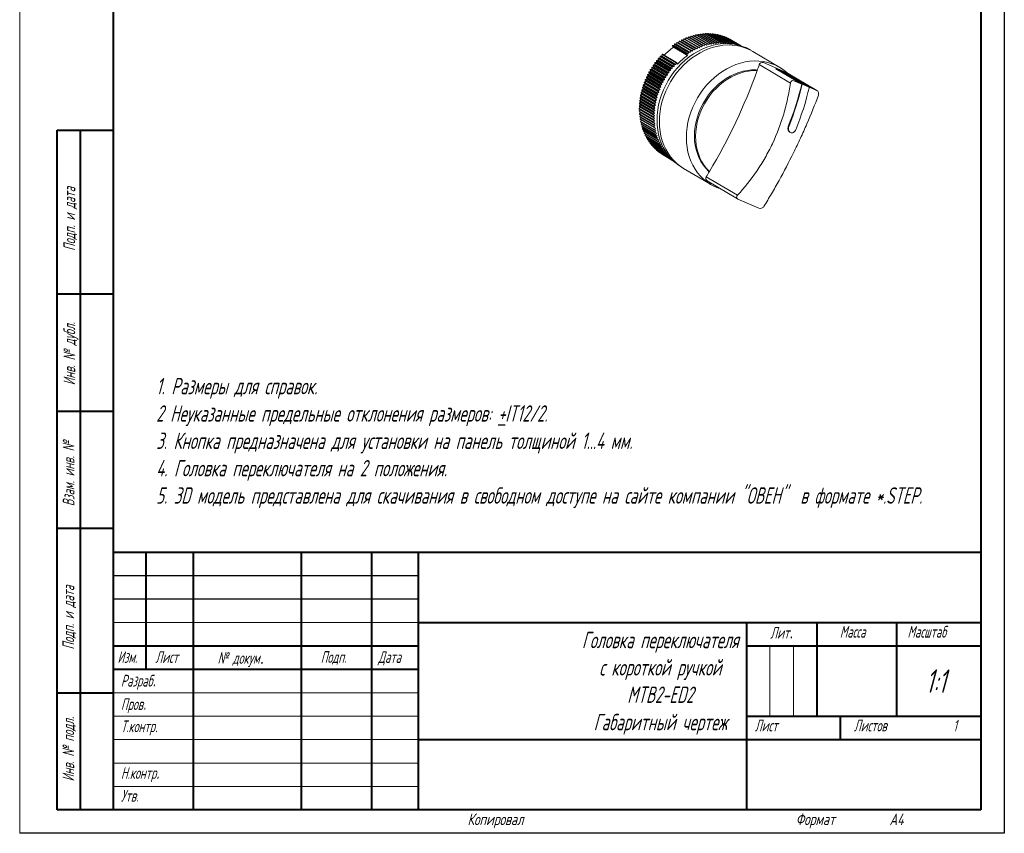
# Model space of a CAD drawing. Header units: millimetres. Extents: x 2381 to 2591, y 1129 to 1426.
# Tile 1 of 2: x 2381 to 2591, y 1129 to 1302. Entities that reach past the tile are written whole.
import ezdxf

# ---------------------------------------------------------------- set-up
doc = ezdxf.new("R2010")
doc.units = ezdxf.units.MM
for name, color, linetype, lineweight in [('main', 5, 'Continuous', 50), ('text', 7, 'Continuous', 25), ('ФОРМАТ', 7, 'Continuous', 25), ('ФОРМАТ @ 1', 7, 'Continuous', 25)]:
    doc.layers.add(name, color=color, linetype=linetype, lineweight=lineweight)
doc.styles.add('GOST', font='Gost.shx', dxfattribs={"width": 0.8, "oblique": 15, "height": 3.5})

msp = doc.modelspace()

# ---------------------------------------------------------------- linework, layer by layer
at = {"layer": 'main', "lineweight": 20}
for p, q in [((2521.93, 1297.96), (2521.79, 1297.64)), ((2524.93, 1296.18), (2521.93, 1297.96)), ((2525.02, 1296.22), (2522.02, 1298)), ((2522.28, 1297.88), (2522.02, 1298)), ((2522.43, 1298.2), (2522.28, 1297.88)), ((2525.28, 1296.11), (2522.28, 1297.88)), ((2525.43, 1296.42), (2522.43, 1298.2)), ((2525.52, 1296.46), (2522.52, 1298.24)), ((2522.77, 1298.11), (2522.52, 1298.24)), ((2522.94, 1298.42), (2522.77, 1298.11)), ((2525.77, 1296.33), (2522.77, 1298.11)), ((2525.94, 1296.64), (2522.94, 1298.42)), ((2526.03, 1296.67), (2523.03, 1298.45)), ((2523.27, 1298.31), (2523.03, 1298.45)), ((2523.45, 1298.61), (2523.27, 1298.31)), ((2526.27, 1296.53), (2523.27, 1298.31)), ((2526.45, 1296.83), (2523.45, 1298.61)), ((2526.54, 1296.87), (2523.54, 1298.64)), ((2523.96, 1298.78), (2523.78, 1298.5)), ((2526.96, 1297.01), (2523.96, 1298.78)), ((2527.05, 1297.03), (2524.05, 1298.81)), ((2524.48, 1298.94), (2524.29, 1298.67)), ((2527.48, 1297.16), (2524.48, 1298.94)), ((2527.56, 1297.18), (2524.56, 1298.96)), ((2524.99, 1299.06), (2524.81, 1298.81)), ((2524.99, 1299.06), (2527.99, 1297.29)), ((2528.08, 1297.3), (2525.08, 1299.08)), ((2525.51, 1299.17), (2525.33, 1298.94)), ((2525.51, 1299.17), (2528.51, 1297.39)), ((2528.6, 1297.41), (2525.6, 1299.18)), ((2526.03, 1299.25), (2525.85, 1299.03)), ((2529.03, 1297.47), (2526.03, 1299.25)), ((2529.11, 1297.48), (2526.11, 1299.26)), ((2526.54, 1299.3), (2526.37, 1299.11)), ((2529.54, 1297.53), (2526.54, 1299.3)), ((2529.63, 1297.53), (2526.63, 1299.31)), ((2527.05, 1299.34), (2526.88, 1299.16)), ((2530.05, 1297.56), (2527.05, 1299.34)), ((2530.14, 1297.56), (2527.14, 1299.34)), ((2527.56, 1299.35), (2527.4, 1299.19)), ((2530.56, 1297.57), (2527.56, 1299.35)), ((2530.65, 1297.57), (2527.65, 1299.35)), ((2528.07, 1299.33), (2527.91, 1299.19)), ((2531.07, 1297.55), (2528.07, 1299.33)), ((2531.16, 1297.55), (2528.16, 1299.33)), ((2528.57, 1299.29), (2528.42, 1299.17)), ((2531.57, 1297.52), (2528.57, 1299.29)), ((2531.66, 1297.51), (2528.66, 1299.28)), ((2529.07, 1299.23), (2528.93, 1299.12)), ((2532.07, 1297.45), (2529.07, 1299.23)), ((2532.15, 1297.44), (2529.15, 1299.22)), ((2529.56, 1299.14), (2529.43, 1299.05)), ((2532.56, 1297.37), (2529.56, 1299.14)), ((2532.64, 1297.35), (2529.64, 1299.13)), ((2530.04, 1299.03), (2529.92, 1298.96)), ((2533.04, 1297.26), (2530.04, 1299.03)), ((2533.12, 1297.24), (2530.12, 1299.01)), ((2530.51, 1298.9), (2530.41, 1298.84)), ((2533.51, 1297.12), (2530.51, 1298.9)), ((2533.59, 1297.1), (2530.59, 1298.88)), ((2530.97, 1298.75), (2530.89, 1298.7)), ((2533.97, 1296.97), (2530.97, 1298.75)), ((2534.05, 1296.94), (2531.05, 1298.72)), ((2531.43, 1298.57), (2531.36, 1298.53)), ((2534.35, 1296.84), (2531.43, 1298.57)), ((2534.38, 1296.83), (2531.5, 1298.53)), ((2531.87, 1298.37), (2531.82, 1298.34)), ((2534.55, 1296.78), (2531.87, 1298.37)), ((2534.57, 1296.77), (2531.94, 1298.33)), ((2532.3, 1298.14), (2532.28, 1298.13)), ((2534.66, 1296.74), (2532.3, 1298.14)), ((2534.67, 1296.74), (2532.37, 1298.1)), ((2534.67, 1296.74), (2532.72, 1297.9)), ((2532.72, 1297.9), (2532.72, 1297.9)), ((2523, 1295.01), (2520, 1296.79)), ((2520.22, 1296.42), (2520, 1296.79)), ((2523.08, 1295.07), (2520.08, 1296.84)), ((2520.36, 1296.78), (2520.08, 1296.84)), ((2520.22, 1296.42), (2523.22, 1294.64)), ((2520.47, 1297.11), (2520.36, 1296.78)), ((2523.36, 1295), (2520.36, 1296.78)), ((2523.47, 1295.33), (2520.47, 1297.11)), ((2523.55, 1295.39), (2520.55, 1297.16)), ((2520.83, 1297.09), (2520.55, 1297.16)), ((2520.95, 1297.41), (2520.83, 1297.09)), ((2523.83, 1295.31), (2520.83, 1297.09)), ((2523.95, 1295.64), (2520.95, 1297.41)), ((2524.03, 1295.68), (2521.03, 1297.46)), ((2521.31, 1297.37), (2521.03, 1297.46)), ((2521.44, 1297.7), (2521.31, 1297.37)), ((2524.31, 1295.6), (2521.31, 1297.37)), ((2524.44, 1295.92), (2521.44, 1297.7)), ((2524.52, 1295.96), (2521.52, 1297.74)), ((2521.79, 1297.64), (2521.52, 1297.74)), ((2524.79, 1295.86), (2521.79, 1297.64)), ((2524.31, 1295.6), (2524.44, 1295.92)), ((2524.52, 1295.96), (2524.79, 1295.86)), ((2524.79, 1295.86), (2524.93, 1296.18)), ((2525.02, 1296.22), (2525.28, 1296.11)), ((2525.28, 1296.11), (2525.43, 1296.42)), ((2525.52, 1296.46), (2525.77, 1296.33)), ((2525.77, 1296.33), (2525.94, 1296.64)), ((2526.03, 1296.67), (2526.27, 1296.53)), ((2526.27, 1296.53), (2526.45, 1296.83)), ((2526.54, 1296.87), (2526.78, 1296.71)), ((2526.78, 1296.71), (2526.96, 1297.01)), ((2527.05, 1297.03), (2527.28, 1296.87)), ((2527.28, 1296.87), (2527.48, 1297.16)), ((2527.56, 1297.18), (2527.79, 1297)), ((2527.79, 1297), (2527.99, 1297.29)), ((2528.08, 1297.3), (2528.29, 1297.11)), ((2528.29, 1297.11), (2528.51, 1297.39)), ((2528.6, 1297.41), (2528.8, 1297.2)), ((2528.8, 1297.2), (2529.03, 1297.47)), ((2529.11, 1297.48), (2529.31, 1297.27)), ((2529.31, 1297.27), (2529.54, 1297.53)), ((2529.63, 1297.53), (2529.81, 1297.31)), ((2529.81, 1297.31), (2530.05, 1297.56)), ((2530.14, 1297.56), (2530.32, 1297.33)), ((2530.32, 1297.33), (2530.56, 1297.57)), ((2530.65, 1297.57), (2530.82, 1297.32)), ((2530.82, 1297.32), (2531.07, 1297.55)), ((2531.16, 1297.55), (2531.31, 1297.3)), ((2531.31, 1297.3), (2531.57, 1297.52)), ((2531.66, 1297.51), (2531.8, 1297.24)), ((2531.8, 1297.24), (2532.07, 1297.45)), ((2532.15, 1297.44), (2532.27, 1297.19)), ((2532.31, 1297.19), (2532.56, 1297.37)), ((2532.64, 1297.35), (2532.72, 1297.15)), ((2532.85, 1297.14), (2533.04, 1297.26)), ((2533.12, 1297.24), (2533.17, 1297.09)), ((2533.4, 1297.05), (2533.51, 1297.12)), ((2533.59, 1297.1), (2533.62, 1297.01)), ((2533.93, 1296.94), (2533.97, 1296.97)), ((2534.05, 1296.94), (2534.06, 1296.91)), ((2537.18, 1295.55), (2536.68, 1295.84)), ((2516.99, 1293.69), (2516.69, 1293.64)), ((2519.69, 1291.86), (2516.69, 1293.64)), ((2517, 1294.02), (2516.99, 1293.69)), ((2519.99, 1291.91), (2516.99, 1293.69)), ((2520, 1292.24), (2517, 1294.02)), ((2517.37, 1294.13), (2517.07, 1294.09)), ((2520.07, 1292.32), (2517.07, 1294.09)), ((2517.39, 1294.46), (2517.37, 1294.13)), ((2520.37, 1292.35), (2517.37, 1294.13)), ((2520.39, 1292.69), (2517.39, 1294.46)), ((2517.76, 1294.56), (2517.46, 1294.54)), ((2520.46, 1292.76), (2517.46, 1294.54)), ((2517.8, 1294.89), (2517.76, 1294.56)), ((2520.76, 1292.78), (2517.76, 1294.56)), ((2520.8, 1293.12), (2517.8, 1294.89)), ((2520.87, 1293.19), (2517.87, 1294.96)), ((2523.22, 1294.64), (2523, 1295.01)), ((2523.08, 1295.07), (2523.36, 1295)), ((2523.36, 1295), (2523.47, 1295.33)), ((2523.55, 1295.39), (2523.83, 1295.31)), ((2523.83, 1295.31), (2523.95, 1295.64)), ((2524.03, 1295.68), (2524.31, 1295.6)), ((2542.93, 1292.14), (2537.18, 1295.55)), ((2518.28, 1289.81), (2515.28, 1291.59)), ((2515.28, 1291.59), (2515.34, 1291.28)), ((2515.64, 1291.78), (2515.34, 1291.68)), ((2518.34, 1289.9), (2515.34, 1291.68)), ((2518.6, 1290.32), (2515.6, 1292.1)), ((2515.6, 1292.1), (2515.64, 1291.78)), ((2518.64, 1290.01), (2515.64, 1291.78)), ((2515.95, 1292.28), (2515.65, 1292.19)), ((2518.65, 1290.41), (2515.65, 1292.19)), ((2518.92, 1290.82), (2515.92, 1292.6)), ((2515.92, 1292.6), (2515.95, 1292.28)), ((2518.95, 1290.5), (2515.95, 1292.28)), ((2516.28, 1292.76), (2515.98, 1292.68)), ((2518.98, 1290.91), (2515.98, 1292.68)), ((2519.27, 1291.31), (2516.27, 1293.09)), ((2516.27, 1293.09), (2516.28, 1292.76)), ((2519.28, 1290.98), (2516.28, 1292.76)), ((2516.63, 1293.23), (2516.33, 1293.17)), ((2519.33, 1291.39), (2516.33, 1293.17)), ((2519.63, 1291.78), (2516.63, 1293.56)), ((2516.63, 1293.56), (2516.63, 1293.23)), ((2519.63, 1291.45), (2516.63, 1293.23)), ((2519.63, 1291.45), (2519.63, 1291.78)), ((2519.69, 1291.86), (2519.99, 1291.91)), ((2519.99, 1291.91), (2520, 1292.24)), ((2520.07, 1292.32), (2520.37, 1292.35)), ((2520.37, 1292.35), (2520.39, 1292.69)), ((2520.46, 1292.76), (2520.76, 1292.78)), ((2520.76, 1292.78), (2520.8, 1293.12)), ((2520.87, 1293.19), (2521.09, 1292.82)), ((2545.17, 1288.79), (2538.53, 1292.72)), ((2544.29, 1291.06), (2539.42, 1293.15)), ((2542.12, 1291.87), (2542.11, 1291.84)), ((2542.11, 1291.84), (2547.61, 1288.58)), ((2547.72, 1288.56), (2542.12, 1291.87)), ((2543.62, 1291.23), (2542.12, 1291.87)), ((2517.22, 1287.68), (2514.22, 1289.46)), ((2514.22, 1289.46), (2514.32, 1289.17)), ((2514.55, 1289.71), (2514.26, 1289.55)), ((2517.26, 1287.78), (2514.26, 1289.55)), ((2517.46, 1288.23), (2514.46, 1290.01)), ((2514.46, 1290.01), (2514.55, 1289.71)), ((2514.79, 1290.24), (2514.5, 1290.1)), ((2517.5, 1288.32), (2514.5, 1290.1)), ((2517.55, 1287.93), (2514.55, 1289.71)), ((2517.72, 1288.77), (2514.72, 1290.54)), ((2514.72, 1290.54), (2514.79, 1290.24)), ((2515.06, 1290.76), (2514.76, 1290.63)), ((2517.76, 1288.86), (2514.76, 1290.63)), ((2517.79, 1288.46), (2514.79, 1290.24)), ((2517.99, 1289.29), (2514.99, 1291.07)), ((2514.99, 1291.07), (2515.06, 1290.76)), ((2515.34, 1291.28), (2515.04, 1291.16)), ((2518.04, 1289.38), (2515.04, 1291.16)), ((2518.06, 1288.99), (2515.06, 1290.76)), ((2518.34, 1289.5), (2515.34, 1291.28)), ((2518.04, 1289.38), (2518.34, 1289.5)), ((2518.34, 1289.5), (2518.28, 1289.81)), ((2518.34, 1289.9), (2518.64, 1290.01)), ((2518.64, 1290.01), (2518.6, 1290.32)), ((2518.65, 1290.41), (2518.95, 1290.5)), ((2518.95, 1290.5), (2518.92, 1290.82)), ((2518.98, 1290.91), (2519.28, 1290.98)), ((2519.28, 1290.98), (2519.27, 1291.31)), ((2519.33, 1291.39), (2519.63, 1291.45)), ((2549.22, 1287.91), (2543.62, 1291.23)), ((2544.35, 1291.03), (2544.29, 1291.06)), ((2550.85, 1287.18), (2544.35, 1291.03)), ((2513.76, 1287.52), (2513.49, 1287.32)), ((2516.49, 1285.54), (2513.49, 1287.32)), ((2516.63, 1286.01), (2513.63, 1287.79)), ((2513.63, 1287.79), (2513.76, 1287.52)), ((2513.93, 1288.08), (2513.65, 1287.89)), ((2516.65, 1286.11), (2513.65, 1287.89)), ((2516.76, 1285.75), (2513.76, 1287.52)), ((2516.8, 1286.58), (2513.8, 1288.35)), ((2513.8, 1288.35), (2513.93, 1288.08)), ((2514.12, 1288.63), (2513.84, 1288.45)), ((2516.84, 1286.67), (2513.84, 1288.45)), ((2516.93, 1286.3), (2513.93, 1288.08)), ((2517, 1287.13), (2514, 1288.91)), ((2514, 1288.91), (2514.12, 1288.63)), ((2514.32, 1289.17), (2514.04, 1289)), ((2517.04, 1287.23), (2514.04, 1289)), ((2517.12, 1286.85), (2514.12, 1288.63)), ((2517.32, 1287.39), (2514.32, 1289.17)), ((2517.04, 1287.23), (2517.32, 1287.39)), ((2517.32, 1287.39), (2517.22, 1287.68)), ((2517.26, 1287.78), (2517.55, 1287.93)), ((2517.55, 1287.93), (2517.46, 1288.23)), ((2517.5, 1288.32), (2517.79, 1288.46)), ((2517.79, 1288.46), (2517.72, 1288.77)), ((2517.76, 1288.86), (2518.06, 1288.99)), ((2518.06, 1288.99), (2517.99, 1289.29)), ((2545.92, 1289.3), (2547.61, 1288.58)), ((2547.72, 1288.56), (2549.22, 1287.91)), ((2549.22, 1287.89), (2550.79, 1287.21)), ((2513.3, 1285.29), (2513.06, 1285.04)), ((2516.12, 1283.74), (2513.12, 1285.52)), ((2513.12, 1285.52), (2513.3, 1285.29)), ((2513.39, 1285.85), (2513.13, 1285.61)), ((2516.13, 1283.84), (2513.13, 1285.61)), ((2516.21, 1284.31), (2513.21, 1286.09)), ((2513.21, 1286.09), (2513.39, 1285.85)), ((2513.49, 1286.41), (2513.23, 1286.18)), ((2516.23, 1284.41), (2513.23, 1286.18)), ((2516.3, 1283.51), (2513.3, 1285.29)), ((2516.33, 1284.88), (2513.33, 1286.66)), ((2513.33, 1286.66), (2513.49, 1286.41)), ((2513.62, 1286.97), (2513.35, 1286.75)), ((2516.35, 1284.98), (2513.35, 1286.75)), ((2516.39, 1284.07), (2513.39, 1285.85)), ((2516.47, 1285.45), (2513.47, 1287.23)), ((2513.47, 1287.23), (2513.62, 1286.97)), ((2516.49, 1284.63), (2513.49, 1286.41)), ((2516.62, 1285.19), (2513.62, 1286.97)), ((2516.62, 1285.19), (2516.47, 1285.45)), ((2516.49, 1285.54), (2516.76, 1285.75)), ((2516.76, 1285.75), (2516.63, 1286.01)), ((2516.65, 1286.11), (2516.93, 1286.3)), ((2516.93, 1286.3), (2516.8, 1286.58)), ((2516.84, 1286.67), (2517.12, 1286.85)), ((2517.12, 1286.85), (2517, 1287.13)), ((2513.17, 1283.62), (2512.95, 1283.35)), ((2515.95, 1281.57), (2512.95, 1283.35)), ((2515.95, 1281.47), (2512.95, 1283.25)), ((2512.95, 1283.25), (2513.17, 1283.07)), ((2515.96, 1282.04), (2512.96, 1283.81)), ((2512.96, 1283.81), (2513.17, 1283.62)), ((2513.19, 1284.17), (2512.97, 1283.91)), ((2515.97, 1282.13), (2512.97, 1283.91)), ((2515.99, 1282.6), (2512.99, 1284.38)), ((2512.99, 1284.38), (2513.19, 1284.17)), ((2513.24, 1284.73), (2513, 1284.48)), ((2516, 1282.7), (2513, 1284.48)), ((2516.05, 1283.17), (2513.05, 1284.95)), ((2513.05, 1284.95), (2513.24, 1284.73)), ((2516.06, 1283.27), (2513.06, 1285.04)), ((2516.17, 1281.84), (2513.17, 1283.62)), ((2516.19, 1282.4), (2513.19, 1284.17)), ((2516.24, 1282.95), (2513.24, 1284.73)), ((2516.24, 1282.95), (2516.05, 1283.17)), ((2516.06, 1283.27), (2516.3, 1283.51)), ((2516.3, 1283.51), (2516.12, 1283.74)), ((2516.13, 1283.84), (2516.39, 1284.07)), ((2516.39, 1284.07), (2516.21, 1284.31)), ((2516.23, 1284.41), (2516.49, 1284.63)), ((2516.49, 1284.63), (2516.33, 1284.88)), ((2516.35, 1284.98), (2516.62, 1285.19)), ((2513.17, 1283.07), (2512.96, 1282.79)), ((2515.96, 1281.01), (2512.96, 1282.79)), ((2515.97, 1280.92), (2512.97, 1282.69)), ((2512.97, 1282.69), (2513.19, 1282.52)), ((2513.19, 1282.52), (2512.99, 1282.23)), ((2515.99, 1280.46), (2512.99, 1282.23)), ((2516, 1280.36), (2513, 1282.14)), ((2513, 1282.14), (2513.24, 1281.98)), ((2513.24, 1281.98), (2513.05, 1281.69)), ((2516.05, 1279.91), (2513.05, 1281.69)), ((2516.06, 1279.82), (2513.06, 1281.59)), ((2513.06, 1281.59), (2513.3, 1281.45)), ((2513.3, 1281.45), (2513.12, 1281.15)), ((2516.12, 1279.37), (2513.12, 1281.15)), ((2516.13, 1279.28), (2513.13, 1281.05)), ((2516.17, 1281.29), (2513.17, 1283.07)), ((2516.19, 1280.74), (2513.19, 1282.52)), ((2516.24, 1280.2), (2513.24, 1281.98)), ((2516.3, 1279.67), (2513.3, 1281.45)), ((2515.95, 1281.57), (2516.17, 1281.84)), ((2516.17, 1281.29), (2515.95, 1281.47)), ((2516.17, 1281.84), (2515.96, 1282.04)), ((2515.96, 1281.01), (2516.17, 1281.29)), ((2515.97, 1282.13), (2516.19, 1282.4)), ((2516.19, 1282.4), (2515.99, 1282.6)), ((2516, 1282.7), (2516.24, 1282.95)), ((2513.38, 1280.91), (2513.21, 1280.61)), ((2516.21, 1278.84), (2513.21, 1280.61)), ((2516.23, 1278.75), (2513.23, 1280.52)), ((2513.48, 1280.38), (2513.33, 1280.09)), ((2516.33, 1278.31), (2513.33, 1280.09)), ((2516.35, 1278.22), (2513.35, 1280)), ((2513.6, 1279.86), (2513.47, 1279.58)), ((2516.47, 1277.8), (2513.47, 1279.58)), ((2516.49, 1277.71), (2513.49, 1279.49)), ((2513.74, 1279.34), (2513.63, 1279.07)), ((2516.63, 1277.3), (2513.63, 1279.07)), ((2516.65, 1277.21), (2513.65, 1278.99)), ((2516.19, 1280.74), (2515.97, 1280.92)), ((2515.99, 1280.46), (2516.19, 1280.74)), ((2516.24, 1280.2), (2516, 1280.36)), ((2516.05, 1279.91), (2516.24, 1280.2)), ((2516.3, 1279.67), (2516.06, 1279.82)), ((2516.12, 1279.37), (2516.3, 1279.67)), ((2516.39, 1279.14), (2516.13, 1279.28)), ((2516.21, 1278.84), (2516.39, 1279.14)), ((2513.91, 1278.84), (2513.8, 1278.58)), ((2516.8, 1276.8), (2513.8, 1278.58)), ((2516.84, 1276.72), (2513.84, 1278.5)), ((2514.09, 1278.35), (2514, 1278.1)), ((2517, 1276.33), (2514, 1278.1)), ((2517.04, 1276.25), (2514.04, 1278.02)), ((2514.29, 1277.87), (2514.22, 1277.64)), ((2517.22, 1275.86), (2514.22, 1277.64)), ((2517.26, 1275.78), (2514.26, 1277.56)), ((2514.52, 1277.41), (2514.46, 1277.19)), ((2517.46, 1275.41), (2514.46, 1277.19)), ((2517.5, 1275.33), (2514.5, 1277.11)), ((2514.76, 1276.96), (2514.72, 1276.75)), ((2516.49, 1278.62), (2516.23, 1278.75)), ((2516.33, 1278.31), (2516.49, 1278.62)), ((2516.62, 1278.11), (2516.35, 1278.22)), ((2516.47, 1277.8), (2516.62, 1278.11)), ((2516.76, 1277.62), (2516.49, 1277.71)), ((2516.63, 1277.3), (2516.76, 1277.62)), ((2516.93, 1277.13), (2516.65, 1277.21)), ((2516.8, 1276.8), (2516.93, 1277.13)), ((2545.04, 1278.33), (2545.14, 1278.27)), ((2517.72, 1274.97), (2514.72, 1276.75)), ((2517.76, 1274.9), (2514.76, 1276.68)), ((2515.03, 1276.52), (2514.99, 1276.33)), ((2517.99, 1274.55), (2514.99, 1276.33)), ((2518.04, 1274.48), (2515.04, 1276.26)), ((2515.31, 1276.1), (2515.28, 1275.93)), ((2518.28, 1274.15), (2515.28, 1275.93)), ((2518.34, 1274.08), (2515.34, 1275.86)), ((2515.62, 1275.7), (2515.6, 1275.54)), ((2518.6, 1273.76), (2515.6, 1275.54)), ((2518.65, 1273.7), (2515.65, 1275.48)), ((2515.94, 1275.31), (2515.92, 1275.17)), ((2518.92, 1273.39), (2515.92, 1275.17)), ((2518.98, 1273.33), (2515.98, 1275.11)), ((2516.27, 1274.94), (2516.27, 1274.82)), ((2519.27, 1273.04), (2516.27, 1274.82)), ((2519.33, 1272.99), (2516.33, 1274.76)), ((2517.12, 1276.65), (2516.84, 1276.72)), ((2517, 1276.33), (2517.12, 1276.65)), ((2517.32, 1276.19), (2517.04, 1276.25)), ((2517.22, 1275.86), (2517.32, 1276.19)), ((2517.55, 1275.74), (2517.26, 1275.78)), ((2517.46, 1275.41), (2517.55, 1275.74)), ((2517.79, 1275.31), (2517.5, 1275.33)), ((2517.72, 1274.97), (2517.79, 1275.31)), ((2518.06, 1274.89), (2517.76, 1274.9)), ((2517.99, 1274.55), (2518.06, 1274.89)), ((2516.63, 1274.59), (2516.63, 1274.49)), ((2519.63, 1272.71), (2516.63, 1274.49)), ((2519.69, 1272.66), (2516.69, 1274.44)), ((2517, 1274.25), (2517, 1274.18)), ((2519.91, 1272.46), (2517, 1274.18)), ((2519.94, 1272.43), (2517.07, 1274.13)), ((2517.39, 1273.94), (2517.39, 1273.89)), ((2520.06, 1272.31), (2517.39, 1273.89)), ((2520.08, 1272.29), (2517.46, 1273.84)), ((2517.8, 1273.64), (2517.8, 1273.62)), ((2520.14, 1272.23), (2517.8, 1273.62)), ((2520.15, 1272.22), (2517.87, 1273.57)), ((2518.34, 1274.48), (2518.04, 1274.48)), ((2518.28, 1274.15), (2518.34, 1274.48)), ((2518.61, 1274.1), (2518.34, 1274.08)), ((2518.6, 1273.76), (2518.63, 1274.06)), ((2518.86, 1273.72), (2518.65, 1273.7)), ((2518.92, 1273.39), (2518.94, 1273.61)), ((2519.13, 1273.36), (2518.98, 1273.33)), ((2519.27, 1273.04), (2519.27, 1273.17)), ((2519.42, 1273), (2519.33, 1272.99)), ((2519.63, 1272.71), (2519.63, 1272.76)), ((2519.72, 1272.66), (2519.69, 1272.66)), ((2521.9, 1270.89), (2522.4, 1270.59)), ((2522.4, 1270.59), (2528.15, 1267.19)), ((2533.88, 1264.87), (2527.24, 1268.81)), ((2527.42, 1267.92), (2533.93, 1264.07)), ((2533.98, 1264.04), (2538.48, 1262.11))]:
    msp.add_line(p, q, dxfattribs=at)
at = {"layer": 'main', "lineweight": 20, "flags": 128}
for points in [[(2536.68, 1295.84), (2536.68, 1295.85), (2535.86, 1296.28), (2535, 1296.63), (2534.1, 1296.9), (2533.18, 1297.09), (2532.23, 1297.19), (2531.26, 1297.21), (2530.28, 1297.14), (2529.29, 1296.99), (2528.31, 1296.76), (2527.33, 1296.44), (2526.36, 1296.04), (2525.41, 1295.56), (2524.49, 1295.01), (2523.59, 1294.38), (2522.73, 1293.69), (2521.91, 1292.93), (2521.14, 1292.12), (2520.42, 1291.25), (2519.75, 1290.33), (2519.14, 1289.37), (2518.59, 1288.37), (2518.11, 1287.34), (2517.69, 1286.29), (2517.35, 1285.22), (2517.08, 1284.14), (2516.89, 1283.05), (2516.78, 1281.96), (2516.74, 1280.89), (2516.78, 1279.83), (2516.89, 1278.79), (2517.08, 1277.77), (2517.35, 1276.8), (2517.69, 1275.86), (2518.11, 1274.97), (2518.59, 1274.13), (2519.14, 1273.35), (2519.75, 1272.63), (2520.42, 1271.98), (2521.14, 1271.4), (2521.9, 1270.89)], [(2537.18, 1295.55), (2537.18, 1295.55), (2536.36, 1295.98), (2535.5, 1296.34), (2534.6, 1296.61), (2533.68, 1296.8), (2532.73, 1296.9), (2531.76, 1296.92), (2530.78, 1296.85), (2529.79, 1296.7), (2528.81, 1296.46), (2527.83, 1296.14), (2526.86, 1295.74), (2525.91, 1295.26), (2524.99, 1294.71), (2524.09, 1294.08), (2523.23, 1293.39), (2522.41, 1292.64), (2521.64, 1291.82), (2520.92, 1290.95), (2520.25, 1290.03), (2519.64, 1289.07), (2519.09, 1288.08), (2518.61, 1287.05), (2518.19, 1285.99), (2517.85, 1284.92), (2517.58, 1283.84), (2517.39, 1282.75), (2517.28, 1281.67), (2517.24, 1280.59), (2517.28, 1279.53), (2517.39, 1278.49), (2517.58, 1277.48), (2517.85, 1276.5), (2518.19, 1275.57), (2518.61, 1274.67), (2519.09, 1273.84), (2519.64, 1273.06), (2520.25, 1272.34), (2520.92, 1271.68), (2521.64, 1271.1), (2522.4, 1270.59)], [(2537.18, 1295.55), (2537.18, 1295.55), (2536.36, 1295.98), (2535.5, 1296.34), (2534.6, 1296.61), (2533.68, 1296.8), (2532.73, 1296.9), (2531.76, 1296.92), (2530.78, 1296.85), (2529.79, 1296.7), (2528.81, 1296.46), (2527.83, 1296.14), (2526.86, 1295.74), (2525.91, 1295.26), (2524.99, 1294.71), (2524.09, 1294.08), (2523.23, 1293.39), (2522.41, 1292.64), (2521.64, 1291.82), (2520.92, 1290.95), (2520.25, 1290.03), (2519.64, 1289.07), (2519.09, 1288.08), (2518.61, 1287.05), (2518.19, 1285.99), (2517.85, 1284.92), (2517.58, 1283.84), (2517.39, 1282.75), (2517.28, 1281.67), (2517.24, 1280.59), (2517.28, 1279.53), (2517.39, 1278.49), (2517.58, 1277.48), (2517.85, 1276.5), (2518.19, 1275.57), (2518.61, 1274.67), (2519.09, 1273.84), (2519.64, 1273.06), (2520.25, 1272.34), (2520.92, 1271.68), (2521.64, 1271.1), (2522.4, 1270.59)], [(2544.62, 1290.87), (2544.42, 1291.05), (2543.7, 1291.64), (2542.93, 1292.14), (2542.11, 1292.58), (2541.25, 1292.93), (2540.35, 1293.2), (2539.43, 1293.39), (2538.48, 1293.49), (2537.51, 1293.51), (2536.53, 1293.44), (2535.54, 1293.29), (2534.56, 1293.05), (2533.58, 1292.73), (2532.61, 1292.33), (2531.66, 1291.86), (2530.74, 1291.3), (2529.84, 1290.68), (2528.98, 1289.99), (2528.16, 1289.23), (2527.39, 1288.41), (2526.67, 1287.55), (2526, 1286.63), (2525.39, 1285.67), (2524.84, 1284.67), (2524.36, 1283.64), (2523.94, 1282.59), (2523.6, 1281.52), (2523.33, 1280.43), (2523.14, 1279.35), (2523.03, 1278.26), (2522.99, 1277.18), (2523.03, 1276.12), (2523.14, 1275.08), (2523.33, 1274.07), (2523.6, 1273.1), (2523.94, 1272.16), (2524.36, 1271.27), (2524.84, 1270.43), (2525.39, 1269.65), (2526, 1268.93), (2526.67, 1268.28), (2527.39, 1267.69), (2528.16, 1267.18), (2528.98, 1266.75), (2529.84, 1266.4), (2530.19, 1266.28)], [(2538.13, 1291.58), (2537.83, 1291.6), (2536.92, 1291.59), (2536, 1291.49), (2535.09, 1291.31), (2534.17, 1291.04), (2533.26, 1290.7), (2532.37, 1290.27), (2531.51, 1289.77), (2530.67, 1289.19), (2529.87, 1288.55), (2529.11, 1287.84), (2528.39, 1287.07), (2527.73, 1286.25), (2527.12, 1285.38), (2526.58, 1284.47), (2526.09, 1283.53), (2525.68, 1282.55), (2525.34, 1281.56), (2525.07, 1280.56), (2524.88, 1279.54), (2524.76, 1278.53), (2524.72, 1277.53), (2524.76, 1276.54), (2524.88, 1275.57), (2525.07, 1274.64), (2525.34, 1273.74), (2525.68, 1272.88), (2526.09, 1272.07), (2526.58, 1271.32), (2527.12, 1270.62), (2527.73, 1269.99), (2527.88, 1269.86)], [(2538.09, 1291.45), (2537.18, 1291.44), (2536.27, 1291.34), (2535.35, 1291.17), (2534.44, 1290.9), (2533.54, 1290.56), (2532.65, 1290.14), (2531.79, 1289.64), (2530.95, 1289.06), (2530.15, 1288.42), (2529.39, 1287.72), (2528.67, 1286.96), (2528.01, 1286.14), (2527.4, 1285.28), (2526.85, 1284.37), (2526.37, 1283.44), (2525.95, 1282.47), (2525.61, 1281.48), (2525.33, 1280.48), (2525.14, 1279.47), (2525.01, 1278.46), (2524.97, 1277.46), (2525, 1276.47), (2525.11, 1275.51), (2525.3, 1274.57), (2525.56, 1273.67), (2525.89, 1272.81), (2526.3, 1272), (2526.77, 1271.24), (2527.31, 1270.54), (2527.91, 1269.91)]]:
    msp.add_lwpolyline(points, dxfattribs=at)
at = {"layer": 'main', "lineweight": 20}
for centre, radius, start, end in [((2528.34, 1285.25), 14.23, 116.3942, 116.7743), ((2528.17, 1285.61), 13.83, 114.1277, 114.5155), ((2528.06, 1285.88), 13.54, 111.8246, 112.2174), ((2527.91, 1286.28), 13.11, 109.4806, 109.883), ((2527.83, 1286.51), 12.87, 107.0991, 107.5056), ((2527.73, 1286.87), 12.5, 104.6739, 105.0887), ((2527.67, 1287.1), 12.26, 102.2087, 102.6281), ((2527.61, 1287.41), 11.94, 99.6979, 100.1246), ((2527.55, 1287.78), 11.57, 97.1435, 97.5803), ((2527.53, 1288.03), 11.31, 94.5472, 94.9901), ((2527.51, 1288.38), 10.97, 91.9059, 92.3592), ((2527.5, 1288.55), 10.79, 89.226, 89.683), ((2527.51, 1288.83), 10.52, 86.5026, 86.9681), ((2527.53, 1289), 10.35, 83.7433, 84.2133), ((2527.56, 1289.25), 10.09, 80.9445, 81.4234), ((2527.58, 1289.34), 10, 78.1157, 78.5963), ((2527.62, 1289.54), 9.79, 75.2537, 75.742), ((2527.65, 1289.64), 9.69, 72.3676, 72.8589), ((2527.69, 1289.76), 9.56, 69.4581, 69.9541), ((2527.71, 1289.8), 9.52, 66.5324, 67.0292), ((2527.74, 1289.87), 9.45, 63.5925, 64.0925), ((2527.73, 1289.85), 9.46, 60.6472, 61.1458), ((2529.25, 1283.71), 15.59, 125.3998, 134.9454), ((2528.99, 1284.17), 15.49, 125.121, 125.4804), ((2528.8, 1284.45), 15.15, 122.9857, 123.3507), ((2528.68, 1284.65), 14.92, 120.8219, 121.19), ((2528.46, 1285.03), 14.48, 118.6237, 119.0002), ((2531.46, 1283.26), 14.48, 118.6237, 119.0002), ((2531.34, 1283.48), 14.23, 116.3942, 116.7743), ((2531.17, 1283.83), 13.83, 114.1277, 114.5155), ((2531.06, 1284.1), 13.54, 111.8246, 112.2174), ((2530.91, 1284.51), 13.11, 109.4806, 109.883), ((2530.83, 1284.74), 12.87, 107.0991, 107.5056), ((2530.73, 1285.09), 12.5, 104.6739, 105.0887), ((2530.67, 1285.33), 12.26, 102.2087, 102.6281), ((2530.61, 1285.63), 11.94, 99.6979, 100.1246), ((2530.55, 1286), 11.57, 97.1435, 97.5803), ((2530.53, 1286.26), 11.31, 94.5472, 94.9901), ((2530.51, 1286.6), 10.97, 91.9059, 92.3592), ((2530.5, 1286.78), 10.79, 89.226, 89.683), ((2530.51, 1287.05), 10.52, 86.5026, 86.9681), ((2530.53, 1287.22), 10.35, 83.7433, 84.2133), ((2530.56, 1287.48), 10.09, 80.9445, 81.4234), ((2530.58, 1287.57), 10, 78.1157, 78.5963), ((2530.62, 1287.77), 9.79, 75.2537, 75.742), ((2530.65, 1287.87), 9.69, 72.3676, 72.8589), ((2530.69, 1287.98), 9.56, 69.4581, 69.9541), ((2530.09, 1282.94), 17.14, 141.3952, 141.7319), ((2530.14, 1282.9), 17.21, 139.4198, 139.7542), ((2529.97, 1283.05), 16.98, 137.4303, 137.7682), ((2529.84, 1283.17), 16.8, 135.4274, 135.7676), ((2532.27, 1281.91), 15.62, 125.4045, 135.7057), ((2531.99, 1282.39), 15.49, 125.121, 125.4804), ((2531.8, 1282.68), 15.15, 122.9857, 123.3507), ((2531.68, 1282.87), 14.92, 120.8219, 121.19), ((2530.41, 1282.7), 17.55, 149.2351, 149.5655), ((2530.46, 1282.67), 17.6, 147.282, 147.6113), ((2530.38, 1282.72), 17.51, 145.3259, 145.6566), ((2530.2, 1282.85), 17.28, 143.3636, 143.6982), ((2533.09, 1281.17), 17.14, 141.3952, 141.7319), ((2533.14, 1281.12), 17.21, 139.4198, 139.7542), ((2532.97, 1281.27), 16.98, 137.4303, 137.7682), ((2532.84, 1281.4), 16.8, 135.4274, 135.7676), ((2424.84, 1331.97), 120.28, 340.3099, 340.9513), ((2539.21, 1292.46), 0.727, 73.2171, 158.8268), ((2530.22, 1282.8), 17.33, 157.0712, 157.4041), ((2530.21, 1282.81), 17.32, 155.1035, 155.4373), ((2530.36, 1282.74), 17.48, 153.144, 153.4753), ((2530.39, 1282.72), 17.52, 151.188, 151.5189), ((2533.41, 1280.93), 17.55, 149.2351, 149.5655), ((2533.46, 1280.9), 17.6, 147.282, 147.6113), ((2533.38, 1280.94), 17.51, 145.3259, 145.6566), ((2533.2, 1281.08), 17.28, 143.3636, 143.6982), ((2422.46, 1332.9), 122.83, 329.1498, 340.2791), ((2529.54, 1283.04), 16.61, 165.0528, 165.3953), ((2529.65, 1283.01), 16.73, 163.035, 163.3767), ((2529.88, 1282.93), 16.97, 161.0345, 161.3726), ((2529.94, 1282.91), 17.03, 159.0458, 159.3837), ((2533.22, 1281.02), 17.33, 157.0712, 157.4041), ((2533.21, 1281.03), 17.32, 155.1035, 155.4373), ((2533.36, 1280.96), 17.48, 153.144, 153.4753), ((2533.39, 1280.94), 17.52, 151.188, 151.5189), ((2484, 1303.77), 65.39, 338.2581, 346.5692), ((2483.78, 1303.86), 65.75, 338.2378, 346.5399), ((2485.28, 1303.22), 65.75, 338.2378, 346.5399), ((2528.78, 1283.2), 15.83, 171.2236, 171.5774), ((2529.06, 1283.15), 16.11, 169.1447, 169.4942), ((2529.23, 1283.11), 16.29, 167.0878, 167.4355), ((2532.54, 1281.26), 16.61, 165.0528, 165.3953), ((2532.65, 1281.23), 16.73, 163.035, 163.3767), ((2532.88, 1281.16), 16.97, 161.0345, 161.3726), ((2532.94, 1281.13), 17.03, 159.0458, 159.3837), ((2527.55, 1283.3), 14.6, 179.8134, 180.1866), ((2527.75, 1283.3), 14.79, 177.6191, 177.9901), ((2528.15, 1283.27), 15.19, 175.459, 175.8228), ((2528.51, 1283.24), 15.56, 173.3281, 173.6858), ((2531.51, 1281.46), 15.56, 173.3281, 173.6858), ((2531.78, 1281.42), 15.83, 171.2236, 171.5774), ((2532.06, 1281.37), 16.11, 169.1447, 169.4942), ((2532.23, 1281.34), 16.29, 167.0878, 167.4355), ((2527.09, 1283.29), 14.13, 182.0379, 182.4204), ((2526.82, 1283.27), 13.87, 184.3005, 184.6872), ((2526.53, 1283.25), 13.58, 186.6001, 186.9917), ((2526.18, 1283.2), 13.22, 188.9373, 189.3363), ((2530.55, 1281.52), 14.6, 179.8134, 180.1866), ((2530.75, 1281.52), 14.79, 177.6191, 177.9901), ((2530.09, 1281.51), 14.13, 182.0379, 182.4204), ((2531.15, 1281.5), 15.19, 175.459, 175.8228), ((2525.85, 1283.14), 12.89, 191.3151, 191.7208), ((2525.46, 1283.05), 12.49, 193.7329, 194.148), ((2525.21, 1282.99), 12.23, 196.1961, 196.6162), ((2524.85, 1282.87), 11.85, 198.6988, 199.1289), ((2529.82, 1281.5), 13.87, 184.3005, 184.6872), ((2529.53, 1281.47), 13.58, 186.6001, 186.9917), ((2529.18, 1281.42), 13.22, 188.9373, 189.3363), ((2524.6, 1282.78), 11.58, 201.2474, 201.6835), ((2524.28, 1282.64), 11.23, 203.8379, 204.2839), ((2524.13, 1282.57), 11.07, 206.4746, 206.9235), ((2523.84, 1282.42), 10.74, 209.149, 209.608), ((2528.85, 1281.36), 12.89, 191.3151, 191.7208), ((2528.46, 1281.28), 12.49, 193.7329, 194.148), ((2528.21, 1281.21), 12.23, 196.1961, 196.6162), ((2527.85, 1281.09), 11.85, 198.6988, 199.1289), ((2527.6, 1281), 11.58, 201.2474, 201.6835), ((2523.68, 1282.32), 10.56, 211.8675, 212.3311), ((2523.5, 1282.2), 10.34, 214.6237, 215.094), ((2523.35, 1282.1), 10.15, 217.416, 217.8919), ((2523.24, 1282.01), 10.02, 220.2438, 220.7232), ((2523.11, 1281.9), 9.85, 223.0997, 223.5851), ((2522.97, 1281.75), 9.64, 225.9814, 226.4752), ((2527.28, 1280.87), 11.23, 203.8379, 204.2839), ((2527.13, 1280.79), 11.07, 206.4746, 206.9235), ((2526.84, 1280.64), 10.74, 209.149, 209.608), ((2526.68, 1280.55), 10.56, 211.8675, 212.3311), ((2522.89, 1281.66), 9.52, 228.8875, 229.3858), ((2522.91, 1281.69), 9.56, 231.8152, 232.3101), ((2522.86, 1281.62), 9.47, 234.7518, 235.2505), ((2522.85, 1281.61), 9.45, 237.6978, 238.197), ((2526.5, 1280.43), 10.34, 214.6237, 215.094), ((2526.35, 1280.32), 10.15, 217.416, 217.8919), ((2526.24, 1280.24), 10.02, 220.2438, 220.7232), ((2526.11, 1280.12), 9.85, 223.0997, 223.5851), ((2525.97, 1279.98), 9.64, 225.9814, 226.4752), ((2525.89, 1279.89), 9.52, 228.8875, 229.3858), ((2527.82, 1268.46), 0.669, 148.9269, 234.0563), ((2421.62, 1333.35), 123.78, 328.5734, 329.1698)]:
    msp.add_arc(centre, radius, start, end, dxfattribs=at)
for points, knots in [([(2533.88, 1264.87), (2535.39, 1266.48), (2536.76, 1268.19), (2538.63, 1270.94), (2539.22, 1271.88), (2540.06, 1273.35), (2540.33, 1273.84), (2540.85, 1274.84), (2541.11, 1275.35), (2542.31, 1277.91), (2543.11, 1280.02), (2544.07, 1283.25), (2544.34, 1284.34), (2544.82, 1286.55), (2545.02, 1287.67), (2545.17, 1288.79)], [0, 0, 0, 0, 0.25, 0.25, 0.375, 0.375, 0.4375, 0.4375, 0.5, 0.5, 0.75, 0.75, 0.875, 0.875, 1, 1, 1, 1]), ([(2545.17, 1288.79), (2545.2, 1288.88), (2545.23, 1288.97), (2545.33, 1289.13), (2545.39, 1289.19), (2545.6, 1289.34), (2545.77, 1289.37), (2545.92, 1289.3)], [0, 0, 0, 0, 0.25, 0.25, 0.5, 0.5, 1, 1, 1, 1]), ([(2551.17, 1286.21), (2550.41, 1284.17), (2549.58, 1282.13), (2548.25, 1279.06), (2547.79, 1278.04), (2547.08, 1276.5), (2546.84, 1275.99), (2546.35, 1274.96), (2546.1, 1274.45), (2544.85, 1271.91), (2543.82, 1269.93), (2542.24, 1267.06), (2541.7, 1266.11), (2540.62, 1264.26), (2540.06, 1263.35), (2539.51, 1262.46)], [0, 0, 0, 0, 0.25, 0.25, 0.375, 0.375, 0.4375, 0.4375, 0.5, 0.5, 0.75, 0.75, 0.875, 0.875, 1, 1, 1, 1]), ([(2550.79, 1287.21), (2550.87, 1287.18), (2550.94, 1287.12), (2551.06, 1286.98), (2551.11, 1286.9), (2551.21, 1286.62), (2551.22, 1286.4), (2551.17, 1286.21)], [0, 0, 0, 0, 0.25, 0.25, 0.5, 0.5, 1, 1, 1, 1]), ([(2545.04, 1278.34), (2544.99, 1278.37), (2544.86, 1278.45), (2544.72, 1278.68), (2544.64, 1278.99), (2544.66, 1279.29), (2544.72, 1279.47), (2544.74, 1279.54)], [0, 0, 0, 0, 0.156877, 0.385397, 0.614305, 0.844227, 1, 1, 1, 1]), ([(2544.84, 1279.48), (2544.79, 1279.36), (2544.77, 1279.23), (2544.75, 1278.97), (2544.76, 1278.85), (2544.86, 1278.5), (2545.02, 1278.32), (2545.22, 1278.23)], [0, 0, 0, 0, 0.25, 0.25, 0.5, 0.5, 1, 1, 1, 1]), ([(2545.22, 1278.23), (2545.31, 1278.19), (2545.42, 1278.17), (2545.64, 1278.19), (2545.75, 1278.22), (2545.96, 1278.33), (2546.06, 1278.41), (2546.23, 1278.6), (2546.29, 1278.72), (2546.34, 1278.84)], [0, 0, 0, 0, 0.25, 0.25, 0.5, 0.5, 0.75, 0.75, 1, 1, 1, 1]), ([(2533.98, 1264.04), (2533.91, 1264.07), (2533.84, 1264.12), (2533.75, 1264.24), (2533.73, 1264.32), (2533.71, 1264.55), (2533.77, 1264.72), (2533.88, 1264.87)], [0, 0, 0, 0, 0.25, 0.25, 0.5, 0.5, 1, 1, 1, 1]), ([(2539.51, 1262.46), (2539.45, 1262.38), (2539.38, 1262.32), (2539.21, 1262.2), (2539.12, 1262.15), (2538.84, 1262.05), (2538.64, 1262.04), (2538.48, 1262.11)], [0, 0, 0, 0, 0.25, 0.25, 0.5, 0.5, 1, 1, 1, 1])]:
    msp.add_open_spline(points, degree=3, knots=knots, dxfattribs=at)
at = {"layer": 'ФОРМАТ', "lineweight": 0}
msp.add_line((2380.81, 1425.73), (2380.81, 1128.73), dxfattribs=at)
at = {"layer": 'ФОРМАТ', "linetype": 'ByBlock', "ltscale": 5}
for p, q in [((2590.81, 1425.73), (2590.81, 1128.73)), ((2590.81, 1128.73), (2380.81, 1128.73))]:
    msp.add_line(p, q, dxfattribs=at)
at = {"layer": 'ФОРМАТ', "lineweight": 40, "ltscale": 5}
for p, q in [((2400.81, 1133.73), (2400.81, 1420.73)), ((2585.81, 1420.73), (2585.81, 1133.73)), ((2585.81, 1133.73), (2388.81, 1133.73))]:
    msp.add_line(p, q, dxfattribs=at)
at = {"layer": 'ФОРМАТ', "lineweight": 40}
for p, q in [((2388.81, 1133.73), (2388.81, 1278.73)), ((2388.81, 1278.73), (2400.81, 1278.73)), ((2393.81, 1133.73), (2393.81, 1278.73)), ((2400.81, 1243.73), (2388.81, 1243.73)), ((2400.81, 1218.73), (2388.81, 1218.73)), ((2400.81, 1193.73), (2388.81, 1193.73)), ((2400.81, 1188.73), (2585.81, 1188.73)), ((2407.81, 1163.73), (2407.81, 1188.73)), ((2417.81, 1188.73), (2417.81, 1133.73)), ((2440.81, 1188.73), (2440.81, 1133.73)), ((2455.81, 1188.73), (2455.81, 1133.73)), ((2465.81, 1188.73), (2465.81, 1133.73)), ((2465.81, 1173.73), (2585.81, 1173.73)), ((2535.81, 1173.73), (2535.81, 1133.73)), ((2550.81, 1173.73), (2550.81, 1153.73)), ((2567.81, 1173.73), (2567.81, 1153.73)), ((2400.81, 1168.73), (2465.81, 1168.73)), ((2535.81, 1168.73), (2585.81, 1168.73)), ((2400.81, 1163.73), (2465.81, 1163.73)), ((2388.81, 1158.73), (2400.81, 1158.73)), ((2535.81, 1153.73), (2585.81, 1153.73)), ((2555.81, 1153.73), (2555.81, 1148.73)), ((2465.81, 1148.73), (2585.81, 1148.73))]:
    msp.add_line(p, q, dxfattribs=at)
at = {"layer": 'ФОРМАТ'}
for p, q in [((2400.81, 1183.73), (2465.81, 1183.73)), ((2400.81, 1178.73), (2465.81, 1178.73))]:
    msp.add_line(p, q, dxfattribs=at)
at = {"layer": 'ФОРМАТ', "linetype": 'Continuous', "lineweight": 0}
for p, q in [((2400.81, 1173.73), (2465.81, 1173.73)), ((2540.81, 1168.73), (2540.81, 1153.73)), ((2545.81, 1168.73), (2545.81, 1153.73)), ((2400.81, 1158.73), (2465.81, 1158.73)), ((2400.81, 1153.73), (2465.81, 1153.73)), ((2400.81, 1148.73), (2465.81, 1148.73)), ((2400.81, 1143.73), (2465.81, 1143.73)), ((2400.81, 1138.73), (2465.81, 1138.73))]:
    msp.add_line(p, q, dxfattribs=at)
at = {"layer": 'ФОРМАТ', "linetype": 'Continuous'}
msp.add_line((2388.81, 1133.73), (2400.81, 1133.73), dxfattribs=at)

# ---------------------------------------------------------------- texts
at = {"layer": 'text', "ltscale": 100, "insert": (2409.92, 1225.89), "char_height": 3.5, "width": 178.5111, "attachment_point": 1, "style": 'GOST'}
msp.add_mtext('1. Размеры для справок.\\P2 Неуказанные предельные отклонения размеров: {\\L+}IT12/2.\\P3. Кнопка предназначена для установки на панель толщиной 1...4 мм.\\P4. Головка переключателя на 2 положения.\\P5. 3D модель представлена для скачивания в свободном доступе на сайте компании "ОВЕН"  в формате *.STEP.', dxfattribs=at)
at = {"layer": 'ФОРМАТ', "char_height": 2.5, "attachment_point": 1, "rotation": 90, "style": 'GOST'}
for s, insert in [('{\\Q15;\\W0.8;Подп. и дата}', (2390.16, 1252.98)), ('Инв. № {\\Fgost_au|c204;дубл.}', (2390.15, 1224.32)), ('Взам. инв. №', (2389.99, 1198.51)), ('{\\Q15;\\W0.8;Подп. и дата}', (2389.93, 1167.93)), ('Инв. № {\\Fgost_au|c204;подл\\W0.965;.}', (2389.93, 1139.8))]:
    msp.add_mtext(s, dxfattribs=dict(at, insert=insert))
at = {"layer": 'ФОРМАТ', "attachment_point": 1, "style": 'GOST'}
for s, insert, char_height in [('{\\Q15;\\W0.8;Лит\\H1.4x;\\W0.965;.}', (2540.88, 1173.77), 2.5), ('{\\Q15;\\W0.8;Масса}', (2555.72, 1172.98), 2.5), ('{\\Q15;\\W0.8;Масштаб}', (2570.16, 1172.98), 2.5), ('\\pxqc;Головка переключателя\\Pс короткой ручкой\\PMTB2-ED2\\PГабаритный чертеж', (2500.72, 1171.72), 3.5), ('{\\Q15;\\W0.8;Подп.}', (2445.01, 1167.6), 2.5), ('{\\Q15;\\W0.784;Изм.}', (2401.67, 1167.58), 2.5), ('{\\Q15;\\W0.8;Лист}', (2409.73, 1167.58), 2.5), ('{\\Q15;\\W0.8;Дата}', (2457.26, 1167.58), 2.5), ('{\\Q15;\\W0.8;Разраб\\H1.4x;.}', (2402.39, 1163.54), 2.5), ('1:1', (2574.02, 1163.7), 5), ('{\\Q15;\\W0.8;Пров\\H1.4x;.}', (2402.39, 1158.54), 2.5), ('Лист    ', (2537.59, 1152.98), 2.5), ('{\\Q15;\\W0.8;Листов}', (2558.72, 1152.98), 2.5), ('1', (2579.88, 1152.96), 2.5), ('{\\Q15;\\W0.8;Т.контр\\W0.965;.}', (2402.39, 1152.8), 2.5), ('{\\Q15;\\W0.8;Н.контр\\H1.4x;.}', (2402.39, 1143.84), 2.5), ('{\\Q15;\\W0.8;Утв.}', (2402.39, 1137.98), 2.5), ('{\\W0.9;Копировал}', (2476.31, 1132.98), 2.5), ('{\\W0.9;Формат}', (2546.31, 1132.98), 2.5), ('{\\W0.9;A4}', (2566.31, 1132.96), 2.5)]:
    msp.add_mtext(s, dxfattribs=dict(at, insert=insert, char_height=char_height))
at = {"layer": 'ФОРМАТ @ 1', "insert": (2423.01, 1167.39), "char_height": 2.5, "attachment_point": 1, "style": 'GOST'}
msp.add_mtext('№ докум{\\Fwin_eskd|c204;\\W0.965;.}', dxfattribs=at)

doc.saveas('drawing.dxf')
